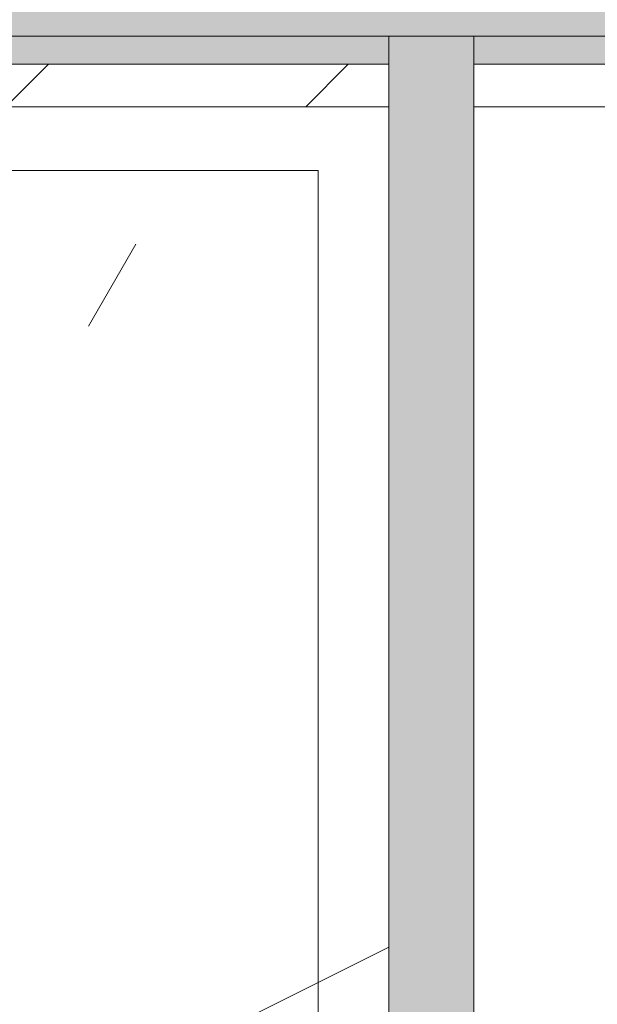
# Model space of a CAD drawing. Header units: millimetres. Extents: x 5980700 to 6194397, y -12939 to 2351883.
# Tile 81 of 124: x 6038453 to 6038657, y -2223 to -1875. Entities that reach past the tile are written whole.
import ezdxf

# ---------------------------------------------------------------- set-up
doc = ezdxf.new("R2010")
doc.units = ezdxf.units.MM
for name, color, linetype, lineweight in [('A-FLOR-PATT', 8, 'Continuous', 18), ('A-WALL', 113, 'Continuous', 18), ('A-WALL-PATT', 111, 'Continuous', 25), ('Q-CASE', 31, 'Continuous', 9)]:
    doc.layers.add(name, color=color, linetype=linetype, lineweight=lineweight)
pattern_1 = [(0, (2e-05, -3e-05), (812.8, 203.2), [33.528, -576.072, 33.528, -576.072, -3251.2]), (0, (2e-05, -3e-05), (812.8, 203.2), [-1219.2, 33.528, -1185.672, 33.528, -576.072, -1422.4]), (0, (2e-05, -3e-05), (812.8, 203.2), [-3048, 33.528, -372.872, 33.528, -982.472]), (120, (304.8, 101.6), (-582.3763620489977, 602.3054481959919), [33.52799999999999, -576.0719999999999, 33.52799999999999, -576.0719999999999, -3251.199999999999]), (120, (304.8, 101.6), (-582.3763620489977, 602.3054481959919), [-1219.2, 33.52799999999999, -1185.672, 33.52799999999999, -576.0719999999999, -1422.4]), (120, (304.8, 101.6), (-582.3763620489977, 602.3054481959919), [-3048, 33.52799999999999, -372.8719999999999, 33.52799999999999, -982.4719999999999]), (240, (406.4, 508), (-230.4236379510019, -805.5054481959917), [33.528, -576.072, 33.528, -576.072, -3251.2]), (240, (406.4, 508), (-230.4236379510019, -805.5054481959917), [-1219.2, 33.528, -1185.672, 33.528, -576.072, -1422.4]), (240, (406.4, 508), (-230.4236379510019, -805.5054481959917), [-3048, 33.528, -372.872, 33.528, -982.472])]
pattern_2 = [(216.87, (635, 1587.5), (4762.494328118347, 3175.008507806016), [793.75, -7143.75]), (206.565, (1587.5, 1111.25), (-1587.501456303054, -1587.499067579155), [1774.879, -1774.879]), (198.435, (1587.5, 317.5), (-3174.997452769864, -1587.50290376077), [1004.024, -4016.092])]

# ---------------------------------------------------------------- blocks, each defined once
blk = doc.blocks.new('Componentes de gabinete 9 - Componentes de gabinete 10-3871332-PLANTA DE CAIMENTO DE PISOS - TÉRREO')
at = {"layer": 'Q-CASE', "lineweight": 5}
h = blk.add_hatch(dxfattribs=at)
h.set_pattern_fill('FP_34', color=256, style=0, pattern_type=2)
h.set_pattern_definition(pattern_1)
h.paths.add_polyline_path([(-4291.627681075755, -2503.341032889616), (-4266.627681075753, -2503.341032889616), (-4266.627681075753, -2018.841821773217), (-4090.616646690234, -2018.841821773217), (-4090.616646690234, -1928.341032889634), (-1916.627681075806, -1928.341032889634), (-1916.627681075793, -2503.341032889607), (-1891.627681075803, -2503.341032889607), (-1891.627681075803, -1905.841032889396), (-4115.616646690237, -1905.841032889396), (-4115.616646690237, -1993.841821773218), (-4291.627681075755, -1993.841821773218), (-4291.627681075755, -2440.934425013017)])
h = blk.add_hatch(dxfattribs=at)
h.set_pattern_fill('FP_33', color=256, style=0, pattern_type=2)
h.set_pattern_definition(pattern_2)
h.paths.add_polyline_path([(-4291.627681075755, -2503.341032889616), (-4266.627681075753, -2503.341032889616), (-4266.627681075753, -2018.841821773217), (-4090.616646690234, -2018.841821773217), (-4090.616646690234, -1928.341032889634), (-1916.627681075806, -1928.341032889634), (-1916.627681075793, -2503.341032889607), (-1891.627681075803, -2503.341032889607), (-1891.627681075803, -1905.841032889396), (-4115.616646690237, -1905.841032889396), (-4115.616646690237, -1993.841821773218), (-4291.627681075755, -1993.841821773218), (-4291.627681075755, -2440.934425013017)])
h = blk.add_hatch(dxfattribs=at)
h.set_pattern_fill('FP_32', color=256, style=0, pattern_type=2)
h.set_pattern_definition(pattern_1)
h.paths.add_polyline_path([(-1916.627681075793, -2503.341032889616), (-1916.627681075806, -1928.341032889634), (-4090.616646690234, -1928.341032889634), (-4090.616646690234, -2018.841821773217), (-4266.627681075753, -2018.841821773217), (-4266.627681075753, -2503.341032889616), (-2157.504512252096, -2503.341032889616)])
h.paths.add_polyline_path([(-3110.634107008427, -2404.163083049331), (-3167.436296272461, -2399.394518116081), (-3221.157012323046, -2385.38959533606), (-3268.906719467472, -2363.038630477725), (-3308.194852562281, -2333.777107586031), (-3337.907475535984, -2297.861812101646), (-3354.729751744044, -2262.080064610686), (-3360.600275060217, -2223.341032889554), (-3354.729751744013, -2184.602001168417), (-3335.245784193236, -2144.961343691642), (-3308.194852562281, -2112.904958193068), (-3268.906719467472, -2083.643435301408), (-3221.157012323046, -2061.292470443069), (-3167.436296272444, -2047.287547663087), (-3110.634107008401, -2042.518982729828), (-3072.063723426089, -2045.756980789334), (-3073.614829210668, -2014.807732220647), (-3075.889238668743, -2009.253733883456), (-3076.651862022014, -2003.300731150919), (-3075.850939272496, -1997.352760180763), (-3073.29385822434, -1991.492903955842), (-3069.878323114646, -1987.058951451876), (-3065.11199704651, -1983.411764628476), (-3059.56534687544, -1981.119493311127), (-3053.61482921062, -1980.337716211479), (-3047.664311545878, -1981.119493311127), (-3040.81046620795, -1984.412028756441), (-3037.351335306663, -1987.058951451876), (-3033.614829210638, -1991.990953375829), (-3031.378719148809, -1997.352760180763), (-3030.577796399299, -2003.300731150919), (-3031.340419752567, -2009.253733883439), (-3033.614829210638, -2014.807732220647), (-3035.478337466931, -2051.831263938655), (-3033.390313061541, -2052.15085995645), (-3025.61542372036, -2054.643551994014), (-3000.111201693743, -2061.292470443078), (-2952.361494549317, -2083.643435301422), (-2913.073361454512, -2112.904958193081), (-2884.108826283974, -2147.229036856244), (-2866.538462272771, -2184.602001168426), (-2860.667938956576, -2223.341032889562), (-2866.538462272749, -2262.080064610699), (-2884.108826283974, -2299.453028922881), (-2913.073361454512, -2333.777107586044), (-2952.361494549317, -2363.038630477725), (-3000.111201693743, -2385.38959533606), (-3053.831917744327, -2399.394518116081)])
h.paths.add_polyline_path([(-2291.627681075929, -2404.16308304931), (-2348.429870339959, -2399.394518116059), (-2402.150586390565, -2385.38959533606), (-2451.939830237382, -2361.51959800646), (-2489.188426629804, -2333.777107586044), (-2518.152961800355, -2299.453028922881), (-2535.72332581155, -2262.080064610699), (-2541.593849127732, -2223.341032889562), (-2535.72332581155, -2184.602001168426), (-2518.152961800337, -2147.229036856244), (-2489.188426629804, -2112.904958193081), (-2449.90029353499, -2083.643435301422), (-2402.150586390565, -2061.292470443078), (-2348.42987034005, -2047.287547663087), (-2310.16307827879, -2044.075036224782), (-2311.627681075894, -2014.807732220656), (-2313.90209053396, -2009.253733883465), (-2314.664713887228, -2003.300731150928), (-2313.863791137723, -1997.352760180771), (-2311.306710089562, -1991.492903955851), (-2304.722171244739, -1984.634033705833), (-2303.124848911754, -1983.411764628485), (-2297.578198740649, -1981.119493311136), (-2291.627681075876, -1980.337716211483), (-2285.677163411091, -1981.119493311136), (-2280.130513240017, -1983.411764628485), (-2275.364187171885, -1987.058951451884), (-2271.62768107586, -1991.990953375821), (-2269.353271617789, -1997.637186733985), (-2268.590648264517, -2003.300731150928), (-2269.353271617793, -2009.253733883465), (-2271.62768107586, -2014.807732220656), (-2271.948652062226, -2044.171044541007), (-2234.825491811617, -2047.287547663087), (-2181.104775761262, -2061.292470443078), (-2133.355068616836, -2083.643435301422), (-2094.066935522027, -2112.904958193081), (-2065.102400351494, -2147.229036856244), (-2047.532036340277, -2184.60200116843), (-2041.661513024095, -2223.341032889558), (-2047.532036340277, -2262.080064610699), (-2065.102400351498, -2299.453028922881), (-2094.066935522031, -2333.777107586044), (-2133.355068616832, -2363.038630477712), (-2181.104775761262, -2385.389595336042), (-2234.825491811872, -2399.394518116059)])
h.paths.add_polyline_path([(-3853.614829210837, -2404.163083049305), (-3910.417018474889, -2399.394518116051), (-3964.137734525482, -2385.389595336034), (-4011.887441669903, -2363.038630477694), (-4055.841707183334, -2329.142378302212), (-4081.97028659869, -2296.553628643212), (-4098.118636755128, -2260.765137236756), (-4103.580997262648, -2223.341032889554), (-4097.710473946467, -2184.602001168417), (-4080.14010993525, -2147.229036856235), (-4051.175574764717, -2112.904958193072), (-4011.887441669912, -2083.643435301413), (-3964.137734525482, -2061.292470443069), (-3910.417018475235, -2047.287547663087), (-3872.19667104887, -2043.171977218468), (-3873.614829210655, -2014.807732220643), (-3875.889238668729, -2009.253733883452), (-3876.651862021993, -2003.300731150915), (-3875.850939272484, -1997.352760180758), (-3873.293858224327, -1991.492903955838), (-3868.415851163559, -1985.939869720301), (-3865.111997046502, -1983.411764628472), (-3859.565346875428, -1981.119493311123), (-3853.61482921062, -1980.337716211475), (-3847.664311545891, -1981.119493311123), (-3842.117661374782, -1983.411764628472), (-3837.351335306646, -1987.058951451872), (-3833.614829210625, -1991.990953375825), (-3831.378719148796, -1997.352760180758), (-3830.577796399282, -2003.300731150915), (-3831.340419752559, -2009.253733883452), (-3833.614829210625, -2014.807732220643), (-3833.935800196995, -2044.171044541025), (-3796.812639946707, -2047.287547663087), (-3743.091923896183, -2061.292470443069), (-3695.342216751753, -2083.643435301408), (-3651.387951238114, -2117.539687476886), (-3625.259371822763, -2150.128437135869), (-3609.111021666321, -2185.91692854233), (-3603.648661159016, -2223.341032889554), (-3609.519184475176, -2262.080064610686), (-3629.681102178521, -2302.524118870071), (-3656.054083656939, -2333.777107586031), (-3695.342216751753, -2363.038630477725), (-3743.091923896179, -2385.38959533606), (-3796.812639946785, -2399.394518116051), (-3847.738132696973, -2403.669732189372)])
h = blk.add_hatch(dxfattribs=at)
h.set_pattern_fill('FP_33', color=256, style=0, pattern_type=2)
h.set_pattern_definition(pattern_2)
h.paths.add_polyline_path([(-1916.627681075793, -2503.341032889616), (-1916.627681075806, -1928.341032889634), (-4090.616646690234, -1928.341032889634), (-4090.616646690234, -2018.841821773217), (-4266.627681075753, -2018.841821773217), (-4266.627681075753, -2503.341032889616), (-2157.504512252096, -2503.341032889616)])
h.paths.add_polyline_path([(-3110.634107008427, -2404.163083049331), (-3167.436296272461, -2399.394518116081), (-3221.157012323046, -2385.38959533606), (-3268.906719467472, -2363.038630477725), (-3308.194852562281, -2333.777107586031), (-3337.907475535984, -2297.861812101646), (-3354.729751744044, -2262.080064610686), (-3360.600275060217, -2223.341032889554), (-3354.729751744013, -2184.602001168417), (-3335.245784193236, -2144.961343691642), (-3308.194852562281, -2112.904958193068), (-3268.906719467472, -2083.643435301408), (-3221.157012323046, -2061.292470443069), (-3167.436296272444, -2047.287547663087), (-3110.634107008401, -2042.518982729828), (-3072.063723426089, -2045.756980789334), (-3073.614829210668, -2014.807732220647), (-3075.889238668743, -2009.253733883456), (-3076.651862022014, -2003.300731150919), (-3075.850939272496, -1997.352760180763), (-3073.29385822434, -1991.492903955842), (-3069.878323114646, -1987.058951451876), (-3065.11199704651, -1983.411764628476), (-3059.56534687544, -1981.119493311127), (-3053.61482921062, -1980.337716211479), (-3047.664311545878, -1981.119493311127), (-3040.81046620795, -1984.412028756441), (-3037.351335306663, -1987.058951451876), (-3033.614829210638, -1991.990953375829), (-3031.378719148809, -1997.352760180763), (-3030.577796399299, -2003.300731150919), (-3031.340419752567, -2009.253733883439), (-3033.614829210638, -2014.807732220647), (-3035.478337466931, -2051.831263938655), (-3033.390313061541, -2052.15085995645), (-3025.61542372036, -2054.643551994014), (-3000.111201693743, -2061.292470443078), (-2952.361494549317, -2083.643435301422), (-2913.073361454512, -2112.904958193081), (-2884.108826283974, -2147.229036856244), (-2866.538462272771, -2184.602001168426), (-2860.667938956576, -2223.341032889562), (-2866.538462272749, -2262.080064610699), (-2884.108826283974, -2299.453028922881), (-2913.073361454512, -2333.777107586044), (-2952.361494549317, -2363.038630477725), (-3000.111201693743, -2385.38959533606), (-3053.831917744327, -2399.394518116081)])
h.paths.add_polyline_path([(-2291.627681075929, -2404.16308304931), (-2348.429870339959, -2399.394518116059), (-2402.150586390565, -2385.38959533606), (-2451.939830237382, -2361.51959800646), (-2489.188426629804, -2333.777107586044), (-2518.152961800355, -2299.453028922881), (-2535.72332581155, -2262.080064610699), (-2541.593849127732, -2223.341032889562), (-2535.72332581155, -2184.602001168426), (-2518.152961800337, -2147.229036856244), (-2489.188426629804, -2112.904958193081), (-2449.90029353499, -2083.643435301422), (-2402.150586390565, -2061.292470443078), (-2348.42987034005, -2047.287547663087), (-2310.16307827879, -2044.075036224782), (-2311.627681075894, -2014.807732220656), (-2313.90209053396, -2009.253733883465), (-2314.664713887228, -2003.300731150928), (-2313.863791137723, -1997.352760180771), (-2311.306710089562, -1991.492903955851), (-2304.722171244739, -1984.634033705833), (-2303.124848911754, -1983.411764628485), (-2297.578198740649, -1981.119493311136), (-2291.627681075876, -1980.337716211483), (-2285.677163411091, -1981.119493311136), (-2280.130513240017, -1983.411764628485), (-2275.364187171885, -1987.058951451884), (-2271.62768107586, -1991.990953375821), (-2269.353271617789, -1997.637186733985), (-2268.590648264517, -2003.300731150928), (-2269.353271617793, -2009.253733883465), (-2271.62768107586, -2014.807732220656), (-2271.948652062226, -2044.171044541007), (-2234.825491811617, -2047.287547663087), (-2181.104775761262, -2061.292470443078), (-2133.355068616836, -2083.643435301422), (-2094.066935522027, -2112.904958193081), (-2065.102400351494, -2147.229036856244), (-2047.532036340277, -2184.60200116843), (-2041.661513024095, -2223.341032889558), (-2047.532036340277, -2262.080064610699), (-2065.102400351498, -2299.453028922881), (-2094.066935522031, -2333.777107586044), (-2133.355068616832, -2363.038630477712), (-2181.104775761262, -2385.389595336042), (-2234.825491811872, -2399.394518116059)])
h.paths.add_polyline_path([(-3853.614829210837, -2404.163083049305), (-3910.417018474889, -2399.394518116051), (-3964.137734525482, -2385.389595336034), (-4011.887441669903, -2363.038630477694), (-4055.841707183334, -2329.142378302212), (-4081.97028659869, -2296.553628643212), (-4098.118636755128, -2260.765137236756), (-4103.580997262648, -2223.341032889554), (-4097.710473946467, -2184.602001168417), (-4080.14010993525, -2147.229036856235), (-4051.175574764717, -2112.904958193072), (-4011.887441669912, -2083.643435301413), (-3964.137734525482, -2061.292470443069), (-3910.417018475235, -2047.287547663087), (-3872.19667104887, -2043.171977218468), (-3873.614829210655, -2014.807732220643), (-3875.889238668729, -2009.253733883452), (-3876.651862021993, -2003.300731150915), (-3875.850939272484, -1997.352760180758), (-3873.293858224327, -1991.492903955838), (-3868.415851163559, -1985.939869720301), (-3865.111997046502, -1983.411764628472), (-3859.565346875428, -1981.119493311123), (-3853.61482921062, -1980.337716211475), (-3847.664311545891, -1981.119493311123), (-3842.117661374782, -1983.411764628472), (-3837.351335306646, -1987.058951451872), (-3833.614829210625, -1991.990953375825), (-3831.378719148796, -1997.352760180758), (-3830.577796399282, -2003.300731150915), (-3831.340419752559, -2009.253733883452), (-3833.614829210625, -2014.807732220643), (-3833.935800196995, -2044.171044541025), (-3796.812639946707, -2047.287547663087), (-3743.091923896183, -2061.292470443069), (-3695.342216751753, -2083.643435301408), (-3651.387951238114, -2117.539687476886), (-3625.259371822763, -2150.128437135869), (-3609.111021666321, -2185.91692854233), (-3603.648661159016, -2223.341032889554), (-3609.519184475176, -2262.080064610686), (-3629.681102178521, -2302.524118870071), (-3656.054083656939, -2333.777107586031), (-3695.342216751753, -2363.038630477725), (-3743.091923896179, -2385.38959533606), (-3796.812639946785, -2399.394518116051), (-3847.738132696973, -2403.669732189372)])
at = {"layer": 'Q-CASE', "color": 133, "lineweight": 5}
for q in [(-4090.616646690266, -1928.341032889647), (-1916.627681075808, -2503.341032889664)]:
    blk.add_line((-1916.627681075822, -1928.341032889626), q, dxfattribs=at)
blk = doc.blocks.new('BE-PMSa-MOD-ARQ-CONEXAODOFUTURO-EX-000-R_rvt-1-PLANTA DE CAIMENTO DE PISOS - TÉRREO')
at = {"layer": 'A-FLOR-PATT', "lineweight": 5}
h = blk.add_hatch(dxfattribs=at)
h.set_pattern_fill('FP_19', color=71, style=0, pattern_type=2)
h.set_pattern_definition([(0, (1076.385, -4153.340999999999), (0, 450), []), (90, (1076.385, -4153.340999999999), (-450, 2.755455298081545e-14), [])])
h.paths.add_polyline_path([(-1408.117406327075, -6885.841005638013), (-1448.117406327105, -6885.841005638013), (-1448.117406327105, -6165.841005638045), (-1458.117406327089, -6165.841005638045), (-1458.117406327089, -6154.841005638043), (-1478.122472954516, -6154.841005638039), (-1478.122472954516, -6265.841005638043), (-1497.12247295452, -6265.841005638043), (-1497.12247295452, -6135.841005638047), (-1458.117406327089, -6135.841005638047), (-1458.117406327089, -6125.841005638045), (-1448.117406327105, -6125.841005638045), (-1448.117406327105, -6085.84100563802), (-1408.117406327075, -6085.84100563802), (-1408.117406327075, -6125.841005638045), (-1398.117406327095, -6125.841005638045), (-1398.117406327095, -6135.841005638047), (-1359.11233969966, -6135.841005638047), (-1359.11233969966, -6265.841005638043), (-1378.112339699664, -6265.841005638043), (-1379.117406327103, -6154.841005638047), (-1398.117406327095, -6154.841005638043), (-1398.117406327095, -6165.841005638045), (-1408.117406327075, -6165.841005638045), (-1408.117406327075, -6804.748590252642)])
h.paths.add_polyline_path([(-422.2840729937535, -6885.841005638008), (-462.2840729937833, -6885.841005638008), (-462.2840729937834, -6165.841005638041), (-472.284072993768, -6165.841005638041), (-472.284072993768, -6154.841005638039), (-492.2891396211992, -6154.841005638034), (-492.2891396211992, -6265.841005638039), (-511.2891396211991, -6265.841005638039), (-511.2891396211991, -6135.841005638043), (-472.284072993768, -6135.841005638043), (-472.284072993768, -6125.841005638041), (-462.2840729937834, -6125.841005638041), (-462.2840729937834, -6085.841005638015), (-422.2840729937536, -6085.841005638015), (-422.2840729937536, -6125.841005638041), (-412.2840729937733, -6125.841005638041), (-412.2840729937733, -6135.841005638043), (-373.2790063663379, -6135.841005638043), (-373.2790063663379, -6265.841005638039), (-392.2790063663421, -6265.841005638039), (-393.2840729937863, -6154.841005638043), (-412.2840729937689, -6154.841005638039), (-412.2840729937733, -6165.841005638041), (-422.2840729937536, -6165.841005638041), (-422.2840729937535, -6804.748590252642)])
h.paths.add_polyline_path([(563.5492603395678, -6885.841005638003), (523.5492603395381, -6885.841005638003), (523.5492603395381, -6165.841005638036), (513.5492603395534, -6165.841005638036), (513.5492603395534, -6154.84100563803), (493.5441937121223, -6154.841005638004), (493.5441937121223, -6265.841005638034), (474.5441937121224, -6265.841005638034), (474.5441937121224, -6135.841005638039), (513.5492603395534, -6135.841005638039), (513.5492603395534, -6125.841005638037), (523.5492603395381, -6125.841005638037), (523.5492603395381, -6085.841005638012), (563.5492603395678, -6085.841005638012), (563.5492603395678, -6125.841005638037), (573.5492603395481, -6125.841005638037), (573.5492603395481, -6135.841005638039), (612.5543269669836, -6135.841005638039), (612.5543269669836, -6265.841005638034), (593.5543269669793, -6265.841005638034), (592.5492603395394, -6154.841005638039), (573.5492603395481, -6154.841005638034), (573.5492603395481, -6165.841005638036), (563.5492603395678, -6165.841005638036), (563.5492603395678, -6804.748590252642)])
h.paths.add_polyline_path([(1549.382593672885, -6885.841005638), (1509.382593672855, -6885.841005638), (1509.382593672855, -6165.841005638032), (1499.38259367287, -6165.841005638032), (1499.38259367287, -6154.841005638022), (1479.377527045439, -6154.841005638), (1479.377527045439, -6265.84100563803), (1460.377527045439, -6265.84100563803), (1460.377527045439, -6135.841005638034), (1499.38259367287, -6135.841005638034), (1499.38259367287, -6125.841005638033), (1509.382593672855, -6125.841005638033), (1509.382593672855, -6085.841005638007), (1549.382593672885, -6085.841005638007), (1549.382593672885, -6125.841005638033), (1559.382593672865, -6125.841005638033), (1559.382593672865, -6135.841005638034), (1598.387660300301, -6135.841005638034), (1598.387660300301, -6265.84100563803), (1579.387660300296, -6265.84100563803), (1578.382593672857, -6154.841005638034), (1559.382593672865, -6154.84100563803), (1559.382593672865, -6165.841005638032), (1549.382593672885, -6165.841005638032), (1549.382593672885, -6839.505983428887)])
h.paths.add_polyline_path([(-3379.784072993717, -6885.841005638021), (-3419.784072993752, -6885.841005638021), (-3419.784072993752, -6165.841005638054), (-3429.784072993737, -6165.841005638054), (-3429.784072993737, -6154.841005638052), (-3449.789139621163, -6154.841005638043), (-3449.789139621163, -6265.841005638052), (-3468.789139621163, -6265.841005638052), (-3468.789139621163, -6135.841005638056), (-3429.784072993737, -6135.841005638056), (-3429.784072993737, -6125.841005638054), (-3419.784072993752, -6125.841005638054), (-3419.784072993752, -6085.841005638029), (-3379.784072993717, -6085.841005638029), (-3379.784072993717, -6125.841005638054), (-3369.784072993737, -6125.841005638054), (-3369.784072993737, -6135.841005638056), (-3330.779006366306, -6135.841005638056), (-3330.779006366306, -6265.841005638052), (-3349.779006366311, -6265.841005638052), (-3350.784072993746, -6154.841005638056), (-3369.784072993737, -6154.841005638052), (-3369.784072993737, -6165.841005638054), (-3379.784072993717, -6165.841005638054), (-3379.784072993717, -6804.748590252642)])
h.paths.add_polyline_path([(-2393.950739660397, -6885.841005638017), (-2433.950739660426, -6885.841005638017), (-2433.950739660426, -6165.841005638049), (-2443.950739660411, -6165.841005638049), (-2443.950739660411, -6154.841005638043), (-2463.955806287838, -6154.841005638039), (-2463.955806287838, -6265.841005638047), (-2482.955806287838, -6265.841005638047), (-2482.955806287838, -6135.841005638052), (-2443.950739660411, -6135.841005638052), (-2443.950739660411, -6125.84100563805), (-2433.950739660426, -6125.84100563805), (-2433.950739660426, -6085.841005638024), (-2393.950739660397, -6085.841005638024), (-2393.950739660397, -6125.84100563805), (-2383.950739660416, -6125.84100563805), (-2383.950739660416, -6135.841005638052), (-2344.945673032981, -6135.841005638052), (-2344.945673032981, -6265.841005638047), (-2363.945673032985, -6265.841005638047), (-2364.950739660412, -6154.841005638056), (-2383.950739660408, -6154.841005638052), (-2383.950739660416, -6165.841005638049), (-2393.950739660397, -6165.841005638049), (-2393.950739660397, -6804.748590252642)])
h.paths.add_polyline_path([(-1633.586260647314, -8187.825683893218), (-1326.11487301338, -8187.825683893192), (-1326.11487301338, -6915.841005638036), (-1408.117406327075, -6915.841005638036), (-1408.117406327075, -6885.841005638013), (-1222.284072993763, -6885.841005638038), (-1222.284072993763, -6915.841005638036), (-1296.11487301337, -6915.841005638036), (-1296.11487301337, -8187.825683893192), (-340.281539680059, -8187.825683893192), (-340.281539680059, -6915.841005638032), (-422.2840729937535, -6915.841005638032), (-422.2840729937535, -6885.841005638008), (-236.4507396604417, -6885.841005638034), (-236.4507396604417, -6915.841005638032), (-310.281539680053, -6915.841005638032), (-310.2815396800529, -8187.825683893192), (645.5517936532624, -8187.825683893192), (645.5517936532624, -6915.841005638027), (563.5492603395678, -6915.841005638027), (563.5492603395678, -6885.841005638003), (749.3825936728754, -6885.84100563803), (749.3825936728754, -6915.841005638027), (675.5517936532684, -6915.841005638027), (675.5517936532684, -8187.825683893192), (1631.385126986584, -8187.825683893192), (1631.385126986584, -6915.841005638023), (1549.382593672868, -6915.841005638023), (1549.382593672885, -6885.841005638), (1876.385126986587, -6885.841005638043), (1876.385126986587, -5160.841005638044), (1819.382593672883, -5160.84100563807), (1819.382593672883, -5130.841005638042), (1876.385126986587, -5130.841005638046), (1876.385126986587, -3880.841005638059), (1437.385126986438, -3880.841005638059), (1436.385126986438, -3898.231985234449), (1424.554938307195, -3898.231985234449), (1424.554938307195, -3931.218364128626), (1419.460598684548, -3931.218364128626), (1419.460598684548, -3946.925911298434), (1413.385126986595, -3946.925911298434), (1413.385126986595, -3958.858886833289), (1444.385126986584, -3958.858886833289), (1444.385126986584, -3970.828505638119), (1370.385126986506, -3970.828505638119), (1370.385126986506, -3958.948636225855), (1401.385126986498, -3958.858886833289), (1401.385126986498, -3946.925911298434), (1395.309655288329, -3946.925911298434), (1395.309655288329, -3931.218364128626), (1390.215315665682, -3931.218364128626), (1390.215315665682, -3898.231985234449), (1377.385126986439, -3897.231985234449), (1377.385126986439, -3880.841005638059), (938.3851269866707, -3880.841005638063), (938.385126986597, -5130.841005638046), (1019.382593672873, -5130.841005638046), (1019.382593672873, -5160.841005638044), (816.3825936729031, -5160.84100563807), (816.3825936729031, -5130.841005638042), (908.3851269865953, -5130.841005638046), (908.3851269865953, -3880.841005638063), (469.3851269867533, -3880.841005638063), (468.3851269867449, -3898.231985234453), (456.554938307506, -3898.231985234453), (456.554938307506, -3931.21836412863), (451.4605986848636, -3931.21836412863), (451.4605986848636, -3946.925911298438), (445.3851269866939, -3946.925911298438), (445.3851269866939, -3958.948636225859), (476.3851269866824, -3958.948636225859), (476.3851269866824, -3970.828505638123), (402.3851269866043, -3970.828505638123), (402.3851269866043, -3958.858886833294), (433.3851269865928, -3958.858886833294), (433.3851269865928, -3946.925911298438), (427.3096552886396, -3946.925911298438), (427.3096552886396, -3931.21836412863), (422.2153156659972, -3931.21836412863), (422.2153156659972, -3898.231985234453), (409.3851269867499, -3897.231985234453), (409.3851269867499, -3880.841005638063), (-29.61487301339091, -3880.841005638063), (-29.61487301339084, -5130.841005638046), (16.38259367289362, -5130.841005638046), (16.38259367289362, -5160.841005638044), (-116.6174063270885, -5160.84100563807), (-116.6174063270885, -5130.841005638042), (-59.61487301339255, -5130.841005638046), (-59.61487301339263, -3880.841005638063), (-498.6148730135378, -3880.841005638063), (-499.6148730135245, -3898.231985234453), (-511.4450616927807, -3898.231985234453), (-511.4450616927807, -3931.21836412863), (-516.5394013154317, -3931.21836412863), (-516.5394013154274, -3946.925911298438), (-522.6148730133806, -3946.925911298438), (-522.6148730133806, -3958.858886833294), (-491.6148730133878, -3958.858886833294), (-491.6148730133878, -3970.828505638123), (-565.614873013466, -3970.828505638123), (-565.614873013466, -3958.948636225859), (-534.6148730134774, -3958.858886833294), (-534.6148730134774, -3946.925911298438), (-540.6903447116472, -3946.925911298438), (-540.6903447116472, -3931.21836412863), (-545.7846843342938, -3931.21836412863), (-545.7846843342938, -3898.231985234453), (-558.6148730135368, -3897.231985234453), (-558.6148730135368, -3880.841005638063), (-997.6148730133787, -3880.841005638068), (-997.6148730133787, -5130.841005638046), (-916.6174063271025, -5130.841005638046), (-916.6174063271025, -5160.841005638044), (-1084.617406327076, -5160.84100563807), (-1084.617406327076, -5130.841005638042), (-1027.61487301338, -5130.841005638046), (-1027.614873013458, -3880.841005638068), (-1466.614873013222, -3880.841005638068), (-1467.614873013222, -3898.231985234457), (-1479.44506169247, -3898.231985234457), (-1479.44506169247, -3931.218364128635), (-1484.539401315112, -3931.218364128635), (-1484.539401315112, -3946.925911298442), (-1490.614873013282, -3946.925911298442), (-1490.614873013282, -3958.948636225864), (-1459.614873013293, -3958.948636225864), (-1459.614873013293, -3970.828505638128), (-1533.614873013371, -3970.828505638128), (-1533.614873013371, -3958.858886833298), (-1502.614873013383, -3958.858886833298), (-1502.614873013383, -3946.925911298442), (-1508.690344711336, -3946.925911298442), (-1508.690344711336, -3931.218364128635), (-1513.784684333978, -3931.218364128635), (-1513.784684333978, -3898.231985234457), (-1526.614873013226, -3897.231985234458), (-1526.614873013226, -3880.841005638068), (-1965.614873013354, -3880.841005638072), (-1965.614873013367, -5130.841005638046), (-1884.61740632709, -5130.841005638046), (-1884.61740632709, -5160.841005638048), (-2052.617406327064, -5160.84100563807), (-2052.617406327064, -5130.841005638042), (-1995.614873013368, -5130.841005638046), (-1995.614873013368, -3880.841005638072), (-2434.614873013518, -3880.841005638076), (-2435.614873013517, -3898.231985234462), (-2447.445061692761, -3898.231985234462), (-2447.445061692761, -3931.218364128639), (-2452.539401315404, -3931.218364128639), (-2452.539401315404, -3946.925911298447), (-2458.614873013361, -3946.925911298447), (-2458.614873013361, -3958.858886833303), (-2427.614873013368, -3958.858886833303), (-2427.614873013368, -3970.828505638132), (-2501.614873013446, -3970.828505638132), (-2501.614873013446, -3958.948636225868), (-2470.614873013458, -3958.858886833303), (-2470.614873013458, -3946.925911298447), (-2476.690344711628, -3946.925911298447), (-2476.690344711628, -3931.218364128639), (-2481.78468433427, -3931.218364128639), (-2481.78468433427, -3898.231985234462), (-2494.614873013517, -3897.231985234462), (-2494.614873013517, -3880.841005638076), (-2933.614873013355, -3880.841005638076), (-2933.614873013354, -5130.841005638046), (-2852.617406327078, -5130.841005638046), (-2852.617406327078, -5160.841005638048), (-2963.614873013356, -5160.841005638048), (-2963.614873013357, -3730.841005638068), (-273.614873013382, -3730.841005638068), (-273.6148730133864, -1905.841005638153), (-333.6148730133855, -1905.841005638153), (-333.6148730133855, -1920.841005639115), (-403.6148730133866, -1920.841005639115), (-403.6148730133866, -1905.841005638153), (-413.6148730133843, -1905.841005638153), (-413.6148730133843, -2645.841005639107), (-403.614873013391, -2645.841005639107), (-403.614873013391, -2656.841005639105), (-383.6098063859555, -2656.841005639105), (-383.6098063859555, -2545.841005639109), (-364.6098063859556, -2545.841005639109), (-364.6098063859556, -2675.841005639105), (-403.614873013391, -2675.841005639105), (-403.614873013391, -2685.841005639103), (-413.6148730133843, -2685.841005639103), (-413.6148730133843, -2725.841005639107), (-443.614873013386, -2725.841005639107), (-443.614873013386, -2685.841005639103), (-453.6148730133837, -2685.841005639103), (-453.6148730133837, -2675.841005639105), (-492.6199396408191, -2675.841005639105), (-492.6199396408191, -2545.841005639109), (-473.6199396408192, -2545.841005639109), (-472.6148730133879, -2656.841005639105), (-453.6148730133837, -2656.841005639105), (-453.6148730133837, -2645.841005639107), (-443.614873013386, -2645.841005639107), (-443.614873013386, -1905.841005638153), (-1243.614873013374, -1905.841005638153), (-1243.614873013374, -1920.841005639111), (-1313.614873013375, -1920.841005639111), (-1313.614873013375, -1905.841005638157), (-1861.627696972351, -1905.841005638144), (-1861.627696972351, -2730.841005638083), (-1891.627696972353, -2730.841005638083), (-1891.627696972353, -2503.341005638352), (-4291.627696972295, -2503.34100563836), (-4291.627696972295, -3602.841794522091), (-4115.616662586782, -3602.841794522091), (-4115.616662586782, -3918.841794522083), (-4291.627696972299, -3918.841794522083), (-4291.62769697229, -6885.841005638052), (-4179.784072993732, -6885.841005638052), (-4179.784072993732, -6915.841005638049), (-4291.62769697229, -6915.841005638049), (-4291.62769697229, -8187.825683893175), (-3297.781539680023, -8187.825683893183), (-3297.781539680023, -6915.841005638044), (-3379.784072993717, -6915.841005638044), (-3379.784072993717, -6885.841005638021), (-3193.950739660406, -6885.841005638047), (-3193.950739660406, -6915.841005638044), (-3267.781539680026, -6915.841005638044), (-3267.781539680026, -8187.825683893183), (-2311.948206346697, -8187.825683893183), (-2311.948206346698, -6915.84100563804), (-2393.950739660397, -6915.84100563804), (-2393.950739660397, -6885.841005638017), (-2208.117406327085, -6885.841005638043), (-2208.117406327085, -6915.84100563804), (-2281.948206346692, -6915.84100563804), (-2281.948206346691, -8187.825683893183), (-1634.040783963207, -8187.825683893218)])
h.paths.add_polyline_path([(1081.283969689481, -8177.824964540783), (974.2429165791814, -8177.757752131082), (969.89444838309, -8176.62737626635), (962.5990053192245, -8171.491896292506), (958.4892938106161, -8163.573126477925), (957.9528572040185, -8159.112278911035), (958.3458896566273, -8046.283814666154), (960.307945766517, -8039.866218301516), (963.7283128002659, -8032.919235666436), (963.7283128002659, -7942.145418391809), (961.4375489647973, -7935.578149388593), (960.4463710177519, -7926.6496358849), (961.5940795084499, -7650.620109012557), (964.0656786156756, -7630.220274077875), (974.8299487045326, -7602.120334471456), (992.0949357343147, -7577.474922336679), (1014.827323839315, -7557.759074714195), (1044.094972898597, -7543.599703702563), (1071.00633885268, -7537.47041637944), (1104.593384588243, -7534.802663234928), (1150.72110646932, -7533.999939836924), (1177.139309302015, -7534.536061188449), (1217.145192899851, -7537.754905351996), (1245.244404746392, -7544.159408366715), (1272.081338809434, -7557.769795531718), (1294.810519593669, -7577.489024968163), (1312.071615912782, -7602.136909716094), (1322.831558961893, -7630.238285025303), (1326.446371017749, -7660.111296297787), (1325.461348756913, -7935.551189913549), (1322.756520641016, -7944.035336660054), (1322.75652064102, -8032.919235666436), (1327.175489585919, -8039.484241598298), (1328.701960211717, -8047.249322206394), (1328.191987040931, -8166.732035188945), (1324.318356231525, -8173.441360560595), (1317.609030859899, -8177.314991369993), (1313.735400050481, -8177.824964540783)])
h.paths.add_polyline_path([(327.9020667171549, -8177.824964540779), (-11.59041675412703, -8177.757752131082), (-15.938884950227, -8176.627376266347), (-23.23432801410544, -8171.491896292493), (-27.34403952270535, -8163.573126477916), (-27.88047612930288, -8159.11227891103), (-27.48744367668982, -8046.283814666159), (-25.52538756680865, -8039.866218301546), (-22.10502053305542, -8032.919235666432), (-22.10502053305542, -7942.145418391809), (-24.39578436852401, -7935.578149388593), (-25.38696231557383, -7926.649635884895), (-24.23925382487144, -7650.620109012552), (-21.76765471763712, -7630.220274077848), (-11.00338462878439, -7602.120334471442), (6.261602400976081, -7577.474922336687), (28.99399050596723, -7557.759074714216), (58.26163956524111, -7543.599703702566), (85.1730055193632, -7537.470416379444), (118.760051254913, -7534.802663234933), (164.8877731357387, -7533.999939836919), (197.9780157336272, -7535.04143530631), (231.3118595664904, -7537.754905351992), (259.4110714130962, -7544.159408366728), (286.2480054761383, -7557.769795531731), (308.9771862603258, -7577.48902496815), (326.2382825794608, -7602.136909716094), (336.9982256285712, -7630.238285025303), (340.613037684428, -7660.111296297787), (339.6280154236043, -7935.551189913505), (336.9231873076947, -7944.035336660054), (336.923187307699, -8032.919235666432), (341.3421562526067, -8039.484241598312), (342.8686268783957, -8047.249322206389), (342.3586537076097, -8166.73203518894), (338.4850228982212, -8173.441360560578), (331.7756975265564, -8177.314991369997)])
h.paths.add_polyline_path([(-992.9312666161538, -8177.824964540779), (-1001.772218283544, -8176.627376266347), (-1009.067661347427, -8171.491896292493), (-1013.177372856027, -8163.573126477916), (-1013.713809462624, -8159.11227891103), (-1013.320777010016, -8046.283814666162), (-1011.358720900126, -8039.866218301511), (-1007.938353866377, -8032.919235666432), (-1007.938353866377, -7942.145418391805), (-1010.229117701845, -7935.57814938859), (-1011.220295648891, -7926.649635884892), (-1010.072587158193, -7650.620109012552), (-1007.600988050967, -7630.22027407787), (-996.8367179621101, -7602.120334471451), (-979.5717309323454, -7577.474922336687), (-956.8393428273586, -7557.75907471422), (-927.5716937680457, -7543.599703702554), (-900.6603278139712, -7537.470416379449), (-867.0732820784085, -7534.802663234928), (-820.9455601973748, -7533.999939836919), (-794.5273573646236, -7534.536061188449), (-754.5214737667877, -7537.754905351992), (-726.4222619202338, -7544.159408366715), (-699.5853278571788, -7557.769795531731), (-676.8561470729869, -7577.489024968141), (-659.5950507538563, -7602.136909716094), (-648.8351077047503, -7630.238285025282), (-645.2202956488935, -7660.111296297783), (-646.2053179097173, -7935.55118991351), (-648.9101460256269, -7944.035336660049), (-648.9101460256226, -8032.919235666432), (-644.4911770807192, -8039.484241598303), (-642.9647064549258, -8047.249322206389), (-643.4746796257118, -8166.73203518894), (-647.3483104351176, -8173.441360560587), (-654.0576358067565, -8177.314991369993), (-661.1148590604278, -8177.824964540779), (-979.7632562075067, -8177.824964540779)])
h.paths.add_polyline_path([(-1863.06921016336, -8177.824964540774), (-1973.078744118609, -8177.757752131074), (-1977.427212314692, -8176.627376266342), (-1984.722655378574, -8171.491896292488), (-1988.832366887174, -8163.573126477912), (-1989.368803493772, -8159.112278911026), (-1988.975771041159, -8046.283814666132), (-1987.013714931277, -8039.866218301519), (-1983.593347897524, -8032.919235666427), (-1983.593347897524, -7942.145418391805), (-1985.884111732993, -7935.578149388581), (-1986.875289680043, -7926.649635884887), (-1985.72758118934, -7650.620109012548), (-1983.255982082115, -7630.22027407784), (-1972.491711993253, -7602.120334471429), (-1955.226724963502, -7577.474922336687), (-1932.494336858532, -7557.75907471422), (-1903.22668779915, -7543.599703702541), (-1876.315321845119, -7537.470416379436), (-1842.728276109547, -7534.802663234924), (-1796.60055422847, -7533.999939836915), (-1770.182351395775, -7534.53606118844), (-1730.176467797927, -7537.754905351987), (-1702.077255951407, -7544.159408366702), (-1675.240321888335, -7557.769795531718), (-1652.511141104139, -7577.489024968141), (-1635.250044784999, -7602.136909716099), (-1624.449879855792, -7630.570680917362), (-1620.875289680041, -7660.111296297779), (-1621.860311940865, -7935.551189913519), (-1624.565140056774, -7944.035336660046), (-1624.56514005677, -8032.919235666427), (-1620.146171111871, -8039.484241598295), (-1618.619700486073, -8047.249322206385), (-1619.129673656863, -8166.732035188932), (-1623.003304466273, -8173.441360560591), (-1629.712629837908, -8177.314991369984), (-1633.586260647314, -8177.824964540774)])
h.paths.add_polyline_path([(-2619.419593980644, -8177.82496454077), (-2958.912077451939, -8177.75775213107), (-2963.260545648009, -8176.627376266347), (-2970.555988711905, -8171.491896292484), (-2974.665700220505, -8163.573126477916), (-2975.202136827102, -8159.112278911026), (-2974.809104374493, -8046.283814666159), (-2972.847048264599, -8039.866218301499), (-2969.426681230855, -8032.919235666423), (-2969.426681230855, -7942.145418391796), (-2971.717445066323, -7935.578149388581), (-2972.708623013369, -7926.343502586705), (-2971.56091452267, -7650.620109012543), (-2969.089315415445, -7630.220274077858), (-2958.325045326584, -7602.120334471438), (-2941.060058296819, -7577.474922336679), (-2918.327670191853, -7557.759074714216), (-2889.060021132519, -7543.599703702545), (-2862.148655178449, -7537.470416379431), (-2828.561609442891, -7534.802663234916), (-2782.4338875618, -7533.999939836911), (-2756.015684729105, -7534.536061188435), (-2716.009801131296, -7537.754905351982), (-2687.910589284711, -7544.159408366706), (-2661.073655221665, -7557.769795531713), (-2638.344474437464, -7577.489024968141), (-2621.08337811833, -7602.136909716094), (-2610.323435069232, -7630.23828502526), (-2606.708623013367, -7660.111296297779), (-2607.693645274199, -7935.551189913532), (-2610.398473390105, -7944.035336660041), (-2610.3984733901, -8032.919235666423), (-2605.979504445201, -8039.48424159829), (-2604.453033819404, -8047.24932220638), (-2604.963006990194, -8166.732035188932), (-2608.836637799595, -8173.441360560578), (-2615.545963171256, -8177.314991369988)])
h.paths.add_polyline_path([(-3630.1498973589, -8105.84028628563), (-3969.023528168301, -8105.330313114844), (-3975.732853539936, -8101.456682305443), (-3979.606484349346, -8094.747356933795), (-3980.116457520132, -8090.87372612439), (-3980.116457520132, -7975.264643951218), (-3978.589986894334, -7967.499563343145), (-3974.171017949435, -7960.934557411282), (-3974.171017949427, -7871.338078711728), (-3976.875846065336, -7863.56651165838), (-3977.860868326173, -7854.637361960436), (-3976.712378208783, -7578.635430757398), (-3974.171017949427, -7558.057631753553), (-3963.48611322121, -7530.152231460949), (-3944.369171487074, -7503.894264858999), (-3919.652445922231, -7483.835936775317), (-3896.658902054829, -7472.174730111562), (-3866.537949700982, -7465.428494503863), (-3828.55380661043, -7462.551382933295), (-3781.621430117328, -7462.015261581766), (-3756.007881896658, -7462.817984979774), (-3721.171753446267, -7465.770227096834), (-3693.081068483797, -7472.168114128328), (-3666.241821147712, -7485.77439645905), (-3643.509433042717, -7505.490244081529), (-3626.244446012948, -7530.135656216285), (-3615.142810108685, -7561.020111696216), (-3611.858645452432, -7588.126618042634), (-3612.852046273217, -7863.593471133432), (-3615.142810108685, -7872.075620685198), (-3615.142810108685, -7962.107780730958), (-3611.722443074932, -7967.881540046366), (-3609.760386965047, -7974.299136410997), (-3609.367354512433, -7980.998444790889), (-3609.903791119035, -8091.58844822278), (-3614.013502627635, -8099.507218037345), (-3621.308945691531, -8104.642698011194), (-3625.657413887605, -8105.77307387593)])
h.paths.add_polyline_path([(-2052.617406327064, -5960.841005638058), (-2092.617406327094, -5960.841005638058), (-2092.617406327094, -5920.841005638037), (-2102.617406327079, -5920.841005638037), (-2102.617406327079, -5910.841005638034), (-2141.62247295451, -5910.841005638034), (-2141.62247295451, -5780.841005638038), (-2122.62247295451, -5780.841005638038), (-2121.61740632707, -5891.841005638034), (-2102.617406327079, -5891.841005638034), (-2102.617406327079, -5880.841005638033), (-2092.617406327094, -5880.841005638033), (-2092.617406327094, -5160.84100563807), (-2052.617406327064, -5160.84100563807), (-2052.617406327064, -5880.841005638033), (-2042.61740632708, -5880.841005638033), (-2042.61740632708, -5891.841005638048), (-2022.612339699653, -5891.84100563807), (-2022.612339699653, -5780.841005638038), (-2003.612339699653, -5780.841005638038), (-2003.612339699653, -5910.841005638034), (-2042.61740632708, -5910.841005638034), (-2042.61740632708, -5920.841005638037), (-2052.617406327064, -5920.841005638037)])
h.paths.add_polyline_path([(-116.6174063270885, -5960.841005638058), (-156.6174063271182, -5960.841005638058), (-156.6174063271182, -5920.841005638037), (-166.6174063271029, -5920.841005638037), (-166.6174063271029, -5910.841005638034), (-205.6224729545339, -5910.841005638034), (-205.622472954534, -5780.841005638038), (-186.6224729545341, -5780.841005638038), (-185.6174063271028, -5891.841005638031), (-166.6174063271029, -5891.841005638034), (-166.6174063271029, -5880.841005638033), (-156.6174063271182, -5880.841005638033), (-156.6174063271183, -5160.84100563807), (-116.6174063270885, -5160.84100563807), (-116.6174063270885, -5880.841005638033), (-106.6174063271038, -5880.841005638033), (-106.6174063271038, -5891.841005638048), (-86.61233969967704, -5891.84100563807), (-86.61233969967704, -5780.841005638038), (-67.61233969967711, -5780.841005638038), (-67.61233969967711, -5910.841005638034), (-106.6174063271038, -5910.841005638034), (-106.6174063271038, -5920.841005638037), (-116.6174063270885, -5920.841005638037)])
h.paths.add_polyline_path([(776.3825936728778, -5960.841005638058), (776.3825936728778, -5920.841005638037), (766.382593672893, -5920.841005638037), (766.382593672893, -5910.841005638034), (727.3775270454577, -5910.841005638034), (727.3775270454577, -5780.841005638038), (746.3775270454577, -5780.841005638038), (747.3825936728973, -5891.841005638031), (766.382593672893, -5891.841005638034), (766.382593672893, -5880.841005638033), (776.3825936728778, -5880.841005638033), (776.3825936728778, -5160.84100563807), (816.3825936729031, -5160.84100563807), (816.3825936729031, -5880.841005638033), (826.3825936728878, -5880.841005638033), (826.3825936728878, -5891.841005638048), (846.3876603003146, -5891.84100563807), (846.3876603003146, -5780.841005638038), (865.3876603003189, -5780.841005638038), (865.3876603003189, -5910.841005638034), (826.3825936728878, -5910.841005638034), (826.3825936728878, -5920.841005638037), (816.3825936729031, -5920.841005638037), (816.3825936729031, -5960.841005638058)])
h.paths.add_polyline_path([(1819.382593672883, -5960.841005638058), (1779.382593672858, -5960.841005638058), (1779.382593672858, -5920.841005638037), (1769.382593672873, -5920.841005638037), (1769.382593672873, -5910.841005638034), (1730.377527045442, -5910.841005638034), (1730.377527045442, -5780.841005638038), (1749.377527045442, -5780.841005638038), (1750.382593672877, -5891.841005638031), (1769.382593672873, -5891.841005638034), (1769.382593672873, -5880.841005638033), (1779.382593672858, -5880.841005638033), (1779.382593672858, -5160.84100563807), (1819.382593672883, -5160.84100563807), (1819.382593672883, -5880.841005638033), (1829.382593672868, -5880.841005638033), (1829.382593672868, -5891.841005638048), (1849.387660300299, -5891.84100563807), (1849.387660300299, -5780.841005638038), (1868.387660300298, -5780.841005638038), (1868.387660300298, -5910.841005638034), (1829.382593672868, -5910.841005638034), (1829.382593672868, -5920.841005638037), (1819.382593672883, -5920.841005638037)])
h.paths.add_polyline_path([(-1084.617406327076, -5960.841005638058), (-1124.617406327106, -5960.841005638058), (-1124.617406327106, -5920.841005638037), (-1134.617406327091, -5920.841005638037), (-1134.617406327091, -5910.841005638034), (-1173.622472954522, -5910.841005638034), (-1173.622472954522, -5780.841005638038), (-1154.622472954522, -5780.841005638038), (-1153.617406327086, -5891.841005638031), (-1134.617406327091, -5891.841005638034), (-1134.617406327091, -5880.841005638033), (-1124.617406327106, -5880.841005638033), (-1124.617406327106, -5160.84100563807), (-1084.617406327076, -5160.84100563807), (-1084.617406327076, -5880.841005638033), (-1074.617406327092, -5880.841005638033), (-1074.617406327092, -5891.841005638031), (-1054.612339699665, -5891.841005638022), (-1054.612339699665, -5780.841005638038), (-1035.612339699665, -5780.841005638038), (-1035.612339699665, -5910.841005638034), (-1074.617406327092, -5910.841005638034), (-1074.617406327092, -5920.841005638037), (-1084.617406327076, -5920.841005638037)])
h.paths.add_polyline_path([(-3110.634122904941, -2404.163055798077), (-3089.559253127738, -2402.354946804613), (-3132.171954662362, -2402.354946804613)])
h.paths.add_polyline_path([(-2291.627696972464, -2404.163055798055), (-2270.089865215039, -2402.35494680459), (-2313.165528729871, -2402.35494680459)])
h.paths.add_polyline_path([(-3853.61484510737, -2404.163055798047), (-3832.077013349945, -2402.354946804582), (-3875.152676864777, -2402.354946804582)])
h.paths.add_polyline_path([(-3142.339160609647, -2401.501406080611), (-3183.55053015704, -2395.193534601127), (-3167.436312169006, -2399.394490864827)])
h.paths.add_polyline_path([(-2323.332734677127, -2401.501406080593), (-2364.544104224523, -2395.193534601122), (-2348.429886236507, -2399.394490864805)])
h.paths.add_polyline_path([(-3885.319882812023, -2401.501406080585), (-3924.116436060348, -2395.82307415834), (-3910.41703437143, -2399.394490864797)])
h.paths.add_polyline_path([(-3078.929085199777, -2401.501406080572), (-3053.233014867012, -2399.238353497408), (-3040.810482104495, -2395.666917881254), (-3078.059864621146, -2401.36836192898)])
h.paths.add_polyline_path([(-2259.922659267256, -2401.50140608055), (-2234.825507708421, -2399.394490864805), (-2218.711289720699, -2395.193534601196), (-2246.15749904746, -2399.394490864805)])
h.paths.add_polyline_path([(-3821.909807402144, -2401.501406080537), (-3790.606665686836, -2397.776597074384), (-3791.218334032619, -2396.803725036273), (-3808.144647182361, -2399.394490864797)])
h.paths.add_polyline_path([(-3195.652806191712, -2392.038486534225), (-3231.517499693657, -2380.53997742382), (-3221.157028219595, -2385.389568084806)])
h.paths.add_polyline_path([(-2376.646380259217, -2392.038486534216), (-2412.511073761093, -2380.539977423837), (-2402.150602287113, -2385.389568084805)])
h.paths.add_polyline_path([(-3938.633528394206, -2392.038486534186), (-3974.498221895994, -2380.539977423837), (-3964.137750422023, -2385.38956808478)])
h.paths.add_polyline_path([(-3025.615439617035, -2392.038486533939), (-3000.111217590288, -2385.389568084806), (-2989.750746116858, -2380.539977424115), (-3004.87697517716, -2385.389568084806)])
h.paths.add_polyline_path([(-3768.596161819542, -2392.038486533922), (-3743.091939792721, -2385.389568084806), (-3732.731468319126, -2380.539977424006), (-3747.857697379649, -2385.389568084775)])
h.paths.add_polyline_path([(-2206.609013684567, -2392.038486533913), (-2181.104791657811, -2385.389568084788), (-2170.744320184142, -2380.539977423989), (-2185.870549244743, -2385.389568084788)])
h.paths.add_polyline_path([(-2155.670651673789, -2373.484205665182), (-2133.355084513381, -2363.038603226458), (-2133.355084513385, -2361.809115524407), (-2135.705106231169, -2363.038603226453)])
h.paths.add_polyline_path([(-3717.6577998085, -2373.484205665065), (-3695.342232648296, -2363.038603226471), (-3695.342232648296, -2361.809115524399), (-3697.69225436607, -2363.038603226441)])
h.paths.add_polyline_path([(-2974.677077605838, -2373.484205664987), (-2952.361510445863, -2363.038603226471), (-2952.361510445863, -2361.809115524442), (-2954.711532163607, -2363.038603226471)])
h.paths.add_polyline_path([(-2866.444849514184, -2185.219820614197), (-2866.538478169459, -2184.601973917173), (-2866.538478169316, -2185.01231778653)])
h.paths.add_polyline_path([(-2047.43842358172, -2185.219820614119), (-2047.532052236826, -2184.601973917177), (-2047.532052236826, -2185.012317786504)])
h.paths.add_polyline_path([(-3609.42557171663, -2185.219820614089), (-3609.519200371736, -2184.601973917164), (-3609.519200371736, -2185.012317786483)])
h.paths.add_polyline_path([(-2883.407863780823, -2148.720022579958), (-2884.10884218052, -2147.229009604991), (-2884.10884218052, -2147.845730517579)])
h.paths.add_polyline_path([(-3626.38858598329, -2148.720022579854), (-3629.681118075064, -2144.157919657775), (-3627.089564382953, -2147.845730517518)])
h.paths.add_polyline_path([(-2064.401437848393, -2148.720022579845), (-2065.102416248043, -2147.229009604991), (-2065.102416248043, -2147.845730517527)])
h.paths.add_polyline_path([(-2910.729698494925, -2115.682279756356), (-2913.073377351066, -2112.904930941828), (-2913.073377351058, -2113.807924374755)])
h.paths.add_polyline_path([(-2091.723272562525, -2115.682279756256), (-2094.066951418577, -2112.904930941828), (-2094.066951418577, -2113.80792437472)])
h.paths.add_polyline_path([(-3653.710420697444, -2115.682279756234), (-3656.054099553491, -2112.904930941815), (-3656.054099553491, -2113.807924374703)])
h.paths.add_polyline_path([(-2946.813568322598, -2087.775475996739), (-2952.361510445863, -2083.643408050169), (-2952.361510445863, -2084.872895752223)])
h.paths.add_polyline_path([(-3689.794290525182, -2087.775475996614), (-3695.342232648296, -2083.643408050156), (-3695.342232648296, -2084.872895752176)])
h.paths.add_polyline_path([(-2127.807142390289, -2087.775475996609), (-2133.355084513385, -2083.643408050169), (-2133.355084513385, -2084.87289575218)])
h.paths.add_polyline_path([(-2412.511073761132, -2066.142033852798), (-2376.64638025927, -2054.643524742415), (-2402.150602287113, -2061.292443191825)])
h.paths.add_polyline_path([(-3974.498221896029, -2066.142033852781), (-3938.633528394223, -2054.643524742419), (-3964.137750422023, -2061.292443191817)])
h.paths.add_polyline_path([(-3231.517499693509, -2066.142033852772), (-3195.652806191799, -2054.64352474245), (-3221.15702821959, -2061.292443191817)])
h.paths.add_polyline_path([(-2989.750746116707, -2066.142033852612), (-3000.111217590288, -2061.292443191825), (-3025.615439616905, -2054.643524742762), (-3000.111217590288, -2062.820383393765)])
h.paths.add_polyline_path([(-2170.744320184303, -2066.142033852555), (-2181.104791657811, -2061.292443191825), (-2206.609013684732, -2054.643524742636), (-2181.104791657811, -2062.82038339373)])
h.paths.add_polyline_path([(-3732.731468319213, -2066.142033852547), (-3743.091939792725, -2061.292443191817), (-3768.59616181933, -2054.643524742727), (-3743.091939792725, -2062.820383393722)])
h.paths.add_polyline_path([(-3926.531252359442, -2051.488476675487), (-3885.319882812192, -2045.180605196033), (-3910.417034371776, -2047.287520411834), (-3924.116436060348, -2050.858937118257)])
h.paths.add_polyline_path([(-2364.544104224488, -2051.488476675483), (-2323.332734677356, -2045.180605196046), (-2348.429886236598, -2047.287520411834)])
h.paths.add_polyline_path([(-3183.55053015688, -2051.488476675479), (-3142.33916060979, -2045.180605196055), (-3167.436312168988, -2047.287520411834)])
h.paths.add_polyline_path([(-2218.711289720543, -2051.48847667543), (-2234.614845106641, -2047.342439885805), (-2234.614845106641, -2049.054255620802)])
h.paths.add_polyline_path([(-3780.698437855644, -2051.4884766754), (-3796.812655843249, -2047.287520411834), (-3808.144647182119, -2047.287520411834), (-3796.812655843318, -2049.022011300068)])
h.paths.add_polyline_path([(-3072.614845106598, -2046.147071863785), (-3073.293874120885, -2045.653683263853), (-3073.293874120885, -2046.043138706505)])
h.paths.add_polyline_path([(-3089.096291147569, -2044.327064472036), (-3110.634122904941, -2042.518955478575), (-3132.171954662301, -2044.327064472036), (-3110.634122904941, -2044.327064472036)])
h.paths.add_polyline_path([(-3872.614845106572, -2044.327064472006), (-3873.293874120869, -2044.171017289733), (-3873.293874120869, -2044.327064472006)])
at = {"layer": 'A-WALL', "lineweight": 5}
h = blk.add_hatch(color=9, dxfattribs=at)
h.paths.add_polyline_path([(-243.6749612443, -1890.841005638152), (-243.6148730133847, -1890.841005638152), (-243.6749612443, -1880.84100563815), (-373.6148730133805, -1880.84100563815), (-373.6148730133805, -1890.841005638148), (-263.6148730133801, -1890.841005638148)])
h.paths.add_polyline_path([(-1568.633892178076, -1890.841005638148), (-1273.614873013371, -1890.841005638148), (-1273.614873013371, -1880.841005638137), (-1861.627696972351, -1880.841005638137), (-1861.627696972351, -1890.841005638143), (-1644.517811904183, -1890.841005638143)])
h.paths.add_polyline_path([(-4090.616662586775, -1890.841005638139), (-1891.627696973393, -1890.841005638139), (-1891.627696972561, -1880.841005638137), (-4125.616662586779, -1880.841005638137), (-4125.061107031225, -1890.841005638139), (-4109.329419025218, -1890.841005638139)])
at = {"layer": 'A-WALL'}
blk.add_hatch(color=10, dxfattribs=at).paths.add_polyline_path([(-1861.627696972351, -2730.841005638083), (-1861.627696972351, -1880.841005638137), (-1891.627696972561, -1880.841005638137), (-1891.627696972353, -2730.841005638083)])
at = {"layer": 'A-WALL-PATT', "lineweight": 5}
h = blk.add_hatch(color=57, dxfattribs=at)
h.paths.add_polyline_path([(-198.7856958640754, -1880.84100563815), (-198.6148730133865, -1880.84100563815), (-198.6148730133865, -1790.841005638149), (-373.6148730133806, -1790.841005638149), (-373.6148730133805, -1880.84100563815), (-231.1148571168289, -1880.84100563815)])
h.paths.add_polyline_path([(-3850.507606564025, -1880.841005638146), (-1273.614873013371, -1880.841005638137), (-1273.614873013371, -1790.841005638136), (-4140.616662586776, -1790.841005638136), (-4140.616662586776, -1880.841005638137), (-3887.313158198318, -1880.841005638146)])
h = blk.add_hatch(dxfattribs=at)
h.set_pattern_fill('FP_14', color=252, style=0, pattern_type=2)
h.set_pattern_definition([(45, (0, 0), (-53.03300858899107, 53.03300858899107), [])])
h.paths.add_polyline_path([(-1313.614873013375, -1905.841005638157), (-1273.614873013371, -1905.841005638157), (-1273.614873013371, -1890.841005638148), (-1861.627696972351, -1890.841005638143), (-1861.627696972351, -1905.841005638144), (-1568.633892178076, -1905.841005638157)])
h.paths.add_polyline_path([(-263.6148730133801, -1905.841005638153), (-263.6148730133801, -1890.841005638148), (-373.6148730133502, -1890.841005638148), (-373.6148730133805, -1905.841005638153), (-273.6148730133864, -1905.841005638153)])
h.paths.add_polyline_path([(-4090.616662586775, -1905.841005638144), (-1891.627696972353, -1905.841005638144), (-1891.627696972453, -1890.841005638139), (-4115.616662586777, -1890.841005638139), (-4115.616662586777, -1905.841005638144), (-4099.898553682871, -1905.841005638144)])
at = {"layer": 'A-WALL', "color": 90, "lineweight": 5}
for p, q in [((-1891.627696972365, -1880.841005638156), (-4115.616662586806, -1880.841005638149)), ((-1861.627696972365, -1880.841005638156), (-1891.627696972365, -1880.841005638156)), ((-1891.627696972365, -1880.841005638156), (-1861.627696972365, -1880.841005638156)), ((-1891.627696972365, -1880.841005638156), (-1891.627696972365, -1890.841005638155)), ((-1273.61487301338, -1880.841005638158), (-1861.627696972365, -1880.841005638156)), ((-1861.627696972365, -1880.841005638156), (-1861.627696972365, -1890.841005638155)), ((-1891.627696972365, -1890.841005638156), (-4115.616662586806, -1890.841005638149)), ((-1891.627696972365, -1890.841005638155), (-1891.627696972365, -1905.841005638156)), ((-1273.61487301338, -1890.841005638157), (-1861.627696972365, -1890.841005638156)), ((-1861.627696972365, -1890.841005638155), (-1861.627696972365, -1905.841005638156))]:
    blk.add_line(p, q, dxfattribs=at)
at = {"layer": 'A-WALL', "color": 130, "lineweight": 9}
for p, q in [((-4115.616662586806, -1905.841005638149), (-1891.627696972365, -1905.841005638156)), ((-1891.627696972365, -1905.841005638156), (-1891.627696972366, -2730.841005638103)), ((-1861.627696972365, -1905.841005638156), (-1313.614873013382, -1905.841005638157)), ((-1861.627696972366, -2730.841005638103), (-1861.627696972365, -1905.841005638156))]:
    blk.add_line(p, q, dxfattribs=at)
at = {"layer": 'Q-CASE', "color": 250, "lineweight": 5}
blk.add_blockref('Componentes de gabinete 9 - Componentes de gabinete 10-3871332-PLANTA DE CAIMENTO DE PISOS - TÉRREO', (-1.589655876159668e-05, 2.72512435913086e-05), dxfattribs=at)

msp = doc.modelspace()

# ---------------------------------------------------------------- block references
at = {"lineweight": 5}
msp.add_blockref('BE-PMSa-MOD-ARQ-CONEXAODOFUTURO-EX-000-R_rvt-1-PLANTA DE CAIMENTO DE PISOS - TÉRREO', (6040474.816446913, 0), dxfattribs=at)

doc.saveas('drawing.dxf')
